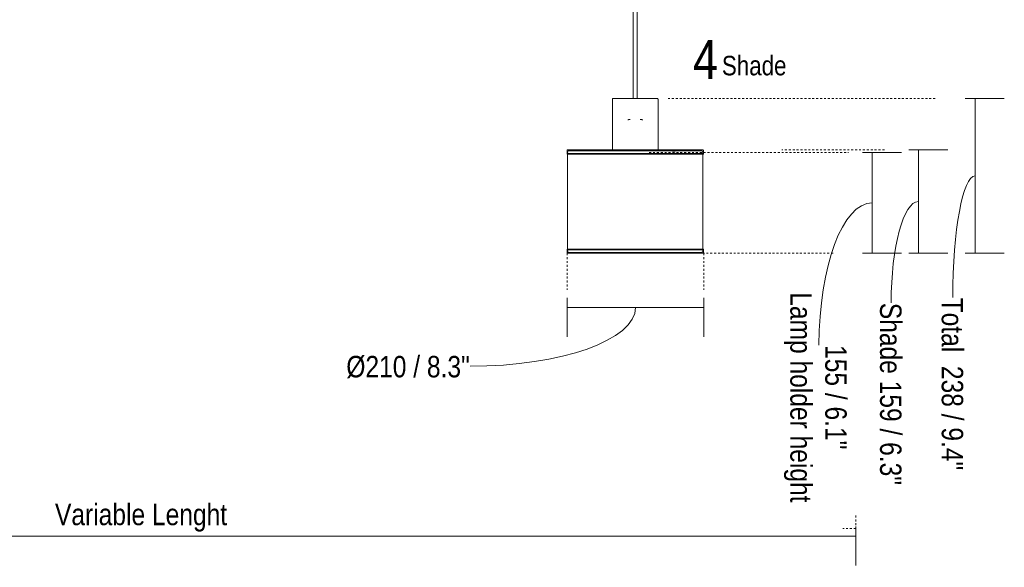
# Model space of a CAD drawing. Header units: millimetres. Extents: x 5395 to 10097, y 458 to 7363.
# Tile 4 of 10: x 6408 to 7923, y 458 to 1301. Entities that reach past the tile are written whole.
import ezdxf

# ---------------------------------------------------------------- set-up
doc = ezdxf.new("R2010")
doc.units = ezdxf.units.MM
doc.linetypes.add('Dash', pattern=[6, 3, -3])
doc.layers.add('A-ANNO-DIMS', color=7, linetype='Dash', lineweight=9, true_color=0xd2d2d2)
for name, color, linetype, lineweight in [('A-ANNO-DIMS-15', 7, 'Continuous', 9), ('E-LITE-EQPM', 7, 'Continuous', 20), ('G-ANNO-TEXT', 7, 'Continuous', 9)]:
    doc.layers.add(name, color=color, linetype=linetype, lineweight=lineweight)
doc.styles.add('Arial Narrow', font='ARIALN.TTF', dxfattribs={"height": 33})
doc.styles.add('Arial Narrow_1', font='ARIALN.TTF', dxfattribs={"height": 60})
doc.styles.add('Arial Narrow_2', font='ARIALN.TTF', dxfattribs={"height": 30})
doc.dimstyles.new('FARO_-_2_2mm_Arial_Narrow_mm_Inch_Left', dxfattribs={"dimscale": 304.8, "dimtxt": 33.773222, "dimasz": 0, "dimexe": 0.147638, "dimexo": 0.0625, "dimgap": 0.024606, "dimtad": 1, "dimdec": 0, "dimzin": 0, "dimdsep": 46, "dimtxsty": 'Arial Narrow', "dimblk1": 'NONE', "dimblk2": 'NONE', "dimsah": 1, "dimcen": 0.09, "dimadec": 0, "dimazin": 0, "dimtfac": 1, "dimtdec": 4, "dimtix": 1, "dimtmove": 0, "dimatfit": 3, "dimfxl": 0.049213, "dimfxlon": 1, "dimtvp": 1, "dimtolj": 1, "dimtzin": 0, "dimarcsym": 2})
doc.dimstyles.new('FARO_-_2_2mm_Arial_Narrow_mm_Inch_Right', dxfattribs={"dimscale": 304.8, "dimtxt": 33.773222, "dimasz": 0, "dimexe": 0.147638, "dimexo": 0.0625, "dimgap": 0.024606, "dimtad": 1, "dimdec": 0, "dimzin": 0, "dimdsep": 46, "dimtxsty": 'Arial Narrow', "dimblk1": 'NONE', "dimblk2": 'NONE', "dimsah": 1, "dimcen": 0.09, "dimadec": 0, "dimazin": 0, "dimtfac": 1, "dimtdec": 4, "dimtix": 1, "dimtmove": 1, "dimatfit": 3, "dimfxl": 0.049213, "dimfxlon": 1, "dimtvp": 1, "dimtolj": 1, "dimtzin": 0, "dimarcsym": 2})

# ---------------------------------------------------------------- blocks, each defined once
blk = doc.blocks.new('64314-5L   _Suspended_tensor - 64314-47-5L MAMBO Black_rattan pendant lamp ø210-5L-721066-Alzado_PDF')
at = {"layer": 'E-LITE-EQPM', "lineweight": 9}
for p, q in [((7351.8, 1983.8), (7351.8, 1180)), ((7357.8, 1180), (7357.8, 1983.8)), ((7319.8, 1179.1), (7319.8, 1100.7)), ((7389.8, 1100.7), (7389.8, 1179.1)), ((7363.7, 1147.5), (7363.7, 1147.5)), ((7249.8, 1100.2), (7249.8, 1094.5)), ((7312.9, 1094.5), (7249.8, 1094.5)), ((7250.6, 1095.7), (7250.6, 946.7)), ((7263.4, 1100.8), (7263.6, 1100.8)), ((7269.3, 1100.8), (7264.7, 1100.8)), ((7264.7, 1100.8), (7269.4, 1100.8)), ((7273.5, 1100.8), (7272.1, 1100.8)), ((7272.3, 1100.8), (7273.5, 1100.8)), ((7275.1, 1100.8), (7276.5, 1100.8)), ((7276.7, 1100.8), (7275.3, 1100.8)), ((7281.5, 1100.8), (7278.1, 1100.8)), ((7278.1, 1100.8), (7281.7, 1100.8)), ((7289.7, 1100.8), (7293.2, 1100.8)), ((7293.1, 1100.8), (7289.8, 1100.8)), ((7299.1, 1100.8), (7295.1, 1100.8)), ((7295.3, 1100.8), (7299, 1100.8)), ((7302.9, 1100.8), (7304.9, 1100.8)), ((7304.9, 1100.8), (7303, 1100.8)), ((7459.6, 1094.5), (7312.9, 1094.5)), ((7323.8, 1100.8), (7321.2, 1100.8)), ((7334.8, 1100.8), (7334.6, 1100.8)), ((7350.6, 1100.8), (7349.7, 1100.8)), ((7354.3, 1100.8), (7352.9, 1100.8)), ((7364.3, 1100.8), (7361.7, 1100.8)), ((7386.6, 1100.8), (7384.4, 1100.8)), ((7390.9, 1100.8), (7390.2, 1100.8)), ((7390.2, 1100.8), (7390.8, 1100.8)), ((7392.9, 1100.8), (7394.4, 1100.8)), ((7397.1, 1100.8), (7393, 1100.8)), ((7394.4, 1100.8), (7397.1, 1100.8)), ((7407.4, 1100.8), (7403.4, 1100.8)), ((7403.5, 1100.8), (7407.3, 1100.8)), ((7411.1, 1100.8), (7414.1, 1100.8)), ((7413.9, 1100.8), (7411.2, 1100.8)), ((7416, 1099), (7411.9, 1099)), ((7411.9, 1095.9), (7416, 1095.9)), ((7417, 1100.8), (7416.4, 1100.8)), ((7416.5, 1100.8), (7417.1, 1100.8)), ((7418.8, 1100.8), (7423.2, 1100.8)), ((7423.5, 1100.8), (7418.8, 1100.8)), ((7429, 1100.8), (7427.1, 1100.8)), ((7427.3, 1100.8), (7429.1, 1100.8)), ((7430.8, 1100.8), (7434.7, 1100.8)), ((7435, 1100.8), (7430.8, 1100.8)), ((7436.3, 1100.8), (7437.9, 1100.8)), ((7437.6, 1100.8), (7436.3, 1100.8)), ((7440.7, 1100.8), (7448.6, 1100.8)), ((7448.7, 1100.8), (7440.7, 1100.8)), ((7450.3, 1100.8), (7453.5, 1100.8)), ((7454.1, 1100.8), (7450.5, 1100.8)), ((7459, 946.7), (7459, 1095.7)), ((7459.8, 1094.5), (7459.8, 1100.2)), ((7249.8, 948), (7249.8, 942.3)), ((7312.9, 948), (7249.8, 948)), ((7269.3, 941.8), (7269.4, 941.8)), ((7273.5, 941.8), (7272.1, 941.8)), ((7272.3, 941.8), (7273.5, 941.8)), ((7281.5, 941.8), (7278.1, 941.8)), ((7278.1, 941.8), (7281.7, 941.8)), ((7289.7, 941.8), (7293.2, 941.8)), ((7293.1, 941.8), (7289.8, 941.8)), ((7299.1, 941.8), (7295.1, 941.8)), ((7295.3, 941.8), (7299, 941.8)), ((7302.9, 941.8), (7304.9, 941.8)), ((7304.9, 941.8), (7303, 941.8)), ((7459.6, 948), (7312.9, 948)), ((7321.1, 941.8), (7323.8, 941.8)), ((7323.8, 941.8), (7321.2, 941.8)), ((7334.8, 941.8), (7334.6, 941.8)), ((7334.6, 941.8), (7334.8, 941.8)), ((7349.6, 941.8), (7350.6, 941.8)), ((7350.6, 941.8), (7349.7, 941.8)), ((7355.2, 941.8), (7352.9, 941.8)), ((7352.9, 941.8), (7355.2, 941.8)), ((7364.3, 941.8), (7361.7, 941.8)), ((7361.7, 941.8), (7364.3, 941.8)), ((7382.2, 941.8), (7381.4, 941.8)), ((7381.4, 941.8), (7382.3, 941.8)), ((7386.6, 941.8), (7384.4, 941.8)), ((7384.5, 941.8), (7386.6, 941.8)), ((7390.9, 941.8), (7390.2, 941.8)), ((7390.2, 941.8), (7390.8, 941.8)), ((7392.9, 941.8), (7394.4, 941.8)), ((7395.1, 941.8), (7393, 941.8)), ((7394.4, 941.8), (7395, 941.8)), ((7407.4, 941.8), (7403.4, 941.8)), ((7403.5, 941.8), (7407.3, 941.8)), ((7411.1, 941.8), (7414.1, 941.8)), ((7413.9, 941.8), (7411.2, 941.8)), ((7417, 941.8), (7416.4, 941.8)), ((7416.5, 941.8), (7417.1, 941.8)), ((7418.8, 941.8), (7423.2, 941.8)), ((7423.5, 941.8), (7418.8, 941.8)), ((7429, 941.8), (7427.1, 941.8)), ((7427.3, 941.8), (7429.1, 941.8)), ((7430.8, 941.8), (7434.7, 941.8)), ((7435, 941.8), (7430.8, 941.8)), ((7436.3, 941.8), (7437.9, 941.8)), ((7437.6, 941.8), (7436.3, 941.8)), ((7440.7, 941.8), (7448.6, 941.8)), ((7448.7, 941.8), (7440.7, 941.8)), ((7454.1, 941.8), (7451.4, 941.8)), ((7451.6, 941.8), (7453.5, 941.8)), ((7459.8, 942.3), (7459.8, 948))]:
    blk.add_line(p, q, dxfattribs=at)
at = {"layer": 'E-LITE-EQPM', "lineweight": 9, "flags": 128}
for points in [[(7319.8, 1179.1), (7319.8, 1179.1), (7319.8, 1179.1), (7319.8, 1179.2), (7319.8, 1179.2), (7319.8, 1179.2), (7319.8, 1179.3), (7319.8, 1179.3), (7319.8, 1179.4), (7319.8, 1179.4), (7319.8, 1179.4), (7319.8, 1179.5), (7319.9, 1179.5), (7319.9, 1179.5), (7319.9, 1179.6), (7319.9, 1179.6), (7319.9, 1179.6), (7320, 1179.6), (7320, 1179.7), (7320, 1179.7), (7320, 1179.7), (7320.1, 1179.8), (7320.1, 1179.8), (7320.1, 1179.8), (7320.2, 1179.8), (7320.2, 1179.8), (7320.2, 1179.9), (7320.3, 1179.9), (7320.3, 1179.9), (7320.3, 1179.9), (7320.4, 1179.9), (7320.4, 1179.9), (7320.4, 1180), (7320.5, 1180), (7320.5, 1180), (7320.5, 1180), (7320.6, 1180), (7320.6, 1180), (7320.7, 1180), (7320.7, 1180), (7320.7, 1180)], [(7363.7, 1180), (7362.4, 1180), (7361, 1180), (7359.7, 1180), (7358.3, 1180), (7357, 1180), (7355.6, 1180), (7354.3, 1180), (7352.9, 1180), (7351.5, 1180), (7350.2, 1180), (7348.8, 1180), (7347.5, 1180), (7346.2, 1180), (7344.9, 1180), (7343.6, 1180), (7342.3, 1180), (7341, 1180), (7339.8, 1180), (7338.6, 1180), (7337.4, 1180), (7336.2, 1180), (7335.1, 1180), (7334, 1180), (7333, 1180), (7331.9, 1180), (7330.9, 1180), (7330, 1180), (7329.1, 1180), (7328.2, 1180), (7327.4, 1180), (7326.6, 1180), (7325.8, 1180), (7325.1, 1180), (7324.5, 1180), (7323.9, 1180), (7323.3, 1180), (7322.8, 1180), (7322.4, 1180), (7322, 1180), (7321.6, 1180), (7321.4, 1180), (7321.1, 1180), (7320.9, 1180), (7320.8, 1180), (7320.7, 1180), (7320.7, 1180)], [(7320.7, 1180), (7320.7, 1180), (7320.8, 1180), (7320.9, 1180), (7321.1, 1180), (7321.4, 1180), (7321.7, 1180), (7322, 1180), (7322.4, 1180), (7322.9, 1180), (7323.4, 1180), (7323.9, 1180), (7324.5, 1180), (7325.2, 1180), (7325.9, 1180), (7326.6, 1180), (7327.4, 1180), (7328.3, 1180), (7329.2, 1180), (7330.1, 1180), (7331, 1180), (7332, 1180), (7333.1, 1180), (7334.1, 1180), (7335.2, 1180), (7336.4, 1180), (7337.5, 1180), (7338.7, 1180), (7339.9, 1180), (7341.2, 1180), (7342.4, 1180), (7343.7, 1180), (7345, 1180), (7345.8, 1180)], [(7363.7, 1180), (7364.6, 1180), (7365.9, 1180), (7367.2, 1180), (7368.5, 1180), (7369.7, 1180), (7370.9, 1180), (7372.1, 1180), (7373.3, 1180), (7374.4, 1180), (7375.5, 1180), (7376.6, 1180), (7377.6, 1180), (7378.6, 1180), (7379.5, 1180), (7380.4, 1180), (7381.3, 1180), (7382.1, 1180), (7382.9, 1180), (7383.7, 1180), (7384.4, 1180), (7385, 1180), (7385.6, 1180), (7386.2, 1180), (7386.7, 1180), (7387.1, 1180), (7387.5, 1180), (7387.9, 1180), (7388.2, 1180), (7388.4, 1180), (7388.6, 1180), (7388.7, 1180), (7388.8, 1180), (7388.8, 1180)], [(7388.8, 1180), (7388.8, 1180), (7388.7, 1180), (7388.6, 1180), (7388.4, 1180), (7388.1, 1180), (7387.8, 1180), (7387.5, 1180), (7387.1, 1180), (7386.6, 1180), (7386.1, 1180), (7385.6, 1180), (7385, 1180), (7384.3, 1180), (7383.6, 1180), (7382.9, 1180), (7382.1, 1180), (7381.2, 1180), (7380.4, 1180), (7379.4, 1180), (7378.5, 1180), (7377.5, 1180), (7376.4, 1180), (7375.4, 1180), (7374.3, 1180), (7373.2, 1180), (7372, 1180), (7370.8, 1180), (7369.6, 1180), (7368.4, 1180), (7367.1, 1180), (7365.8, 1180), (7364.5, 1180), (7363.7, 1180)], [(7388.8, 1180), (7388.8, 1180), (7388.9, 1180), (7388.9, 1180), (7389, 1180), (7389, 1180), (7389, 1180), (7389.1, 1180), (7389.1, 1180), (7389.1, 1179.9), (7389.2, 1179.9), (7389.2, 1179.9), (7389.2, 1179.9), (7389.3, 1179.9), (7389.3, 1179.9), (7389.3, 1179.8), (7389.4, 1179.8), (7389.4, 1179.8), (7389.4, 1179.8), (7389.5, 1179.7), (7389.5, 1179.7), (7389.5, 1179.7), (7389.5, 1179.7), (7389.6, 1179.6), (7389.6, 1179.6), (7389.6, 1179.6), (7389.6, 1179.5), (7389.6, 1179.5), (7389.7, 1179.5), (7389.7, 1179.4), (7389.7, 1179.4), (7389.7, 1179.4), (7389.7, 1179.3), (7389.7, 1179.3), (7389.7, 1179.3), (7389.7, 1179.2), (7389.7, 1179.2), (7389.7, 1179.1), (7389.8, 1179.1), (7389.8, 1179.1), (7389.8, 1179.1)], [(7343.2, 1147.1), (7343.6, 1147.2), (7343.9, 1147.3), (7344.3, 1147.3), (7344.6, 1147.4), (7345, 1147.4), (7345.3, 1147.4), (7345.7, 1147.5)], [(7346.9, 1147.5), (7346.8, 1147.5), (7346.6, 1147.5), (7346.5, 1147.5), (7346.3, 1147.5), (7346.2, 1147.5), (7346.1, 1147.5), (7346, 1147.5), (7345.9, 1147.5), (7345.9, 1147.5), (7345.8, 1147.5), (7345.8, 1147.5), (7345.8, 1147.5)], [(7363.7, 1147.5), (7363.7, 1147.5), (7363.7, 1147.5), (7363.6, 1147.5), (7363.6, 1147.5), (7363.5, 1147.5), (7363.4, 1147.5), (7363.3, 1147.5), (7363.2, 1147.5), (7363, 1147.5), (7362.9, 1147.5), (7362.7, 1147.5), (7362.5, 1147.5), (7362.4, 1147.5)], [(7364.1, 1147.5), (7364.4, 1147.4), (7364.8, 1147.4), (7365.1, 1147.3), (7365.5, 1147.3), (7365.8, 1147.2), (7366.2, 1147.1)], [(7249.8, 1100.2), (7249.8, 1100.2), (7249.8, 1100.2), (7249.8, 1100.3), (7249.8, 1100.3), (7249.8, 1100.3), (7249.8, 1100.3), (7249.8, 1100.4), (7249.8, 1100.4), (7249.8, 1100.4), (7249.8, 1100.4), (7249.8, 1100.4), (7249.8, 1100.5), (7249.8, 1100.5), (7249.8, 1100.5), (7249.9, 1100.5), (7249.9, 1100.5), (7249.9, 1100.6), (7249.9, 1100.6), (7249.9, 1100.6), (7249.9, 1100.6), (7249.9, 1100.6), (7250, 1100.6), (7250, 1100.7), (7250, 1100.7), (7250, 1100.7), (7250, 1100.7), (7250.1, 1100.7), (7250.1, 1100.7), (7250.1, 1100.7), (7250.1, 1100.7), (7250.1, 1100.7), (7250.2, 1100.7), (7250.2, 1100.8), (7250.2, 1100.8), (7250.2, 1100.8), (7250.3, 1100.8), (7250.3, 1100.8), (7250.3, 1100.8), (7250.3, 1100.8), (7250.3, 1100.8)], [(7313.1, 1100.8), (7309.3, 1100.8), (7305.6, 1100.8), (7301.9, 1100.8), (7298.4, 1100.8), (7294.9, 1100.8), (7291.5, 1100.8), (7288.3, 1100.8), (7285.1, 1100.8), (7282, 1100.8), (7279.1, 1100.8), (7276.3, 1100.8), (7273.6, 1100.8), (7271, 1100.8), (7268.6, 1100.8), (7266.3, 1100.8), (7264.2, 1100.8), (7262.2, 1100.8), (7260.3, 1100.8), (7258.6, 1100.8), (7257, 1100.8), (7255.6, 1100.8), (7254.4, 1100.8), (7253.3, 1100.8), (7252.4, 1100.8), (7251.7, 1100.8), (7251.1, 1100.8), (7250.7, 1100.8), (7250.4, 1100.8), (7250.3, 1100.8)], [(7250.3, 1100.8), (7250.4, 1100.8), (7250.7, 1100.8), (7251.1, 1100.8), (7251.7, 1100.8), (7252.4, 1100.8), (7253.3, 1100.8), (7254.4, 1100.8), (7255.5, 1100.8)], [(7250.6, 1097.3), (7250.6, 1097.4), (7250.6, 1097.5), (7250.6, 1097.6), (7250.6, 1097.7), (7250.6, 1097.7), (7250.6, 1097.8), (7250.6, 1097.9), (7250.7, 1098), (7250.7, 1098), (7250.7, 1098.1), (7250.7, 1098.2), (7250.8, 1098.3), (7250.8, 1098.3), (7250.9, 1098.4), (7250.9, 1098.5), (7251, 1098.5), (7251, 1098.6), (7251.1, 1098.7), (7251.1, 1098.7), (7251.2, 1098.8), (7251.2, 1098.8), (7251.3, 1098.9), (7251.3, 1098.9), (7251.4, 1099), (7251.5, 1099), (7251.5, 1099.1), (7251.6, 1099.1), (7251.7, 1099.1), (7251.8, 1099.2), (7251.8, 1099.2), (7251.9, 1099.2), (7252, 1099.3), (7252.1, 1099.3), (7252.1, 1099.3), (7252.2, 1099.3), (7252.3, 1099.3), (7252.4, 1099.3), (7252.5, 1099.3), (7252.5, 1099.3), (7252.6, 1099.3)], [(7252.6, 1095.3), (7252.5, 1095.3), (7252.4, 1095.3), (7252.3, 1095.3), (7252.2, 1095.4), (7252.2, 1095.4), (7252.1, 1095.4), (7252, 1095.4), (7251.9, 1095.4), (7251.9, 1095.5), (7251.8, 1095.5), (7251.7, 1095.5), (7251.6, 1095.6), (7251.6, 1095.6), (7251.5, 1095.6), (7251.4, 1095.7), (7251.4, 1095.7), (7251.3, 1095.8), (7251.2, 1095.8), (7251.2, 1095.9), (7251.1, 1095.9), (7251.1, 1096), (7251, 1096.1), (7251, 1096.1), (7250.9, 1096.2), (7250.9, 1096.3), (7250.8, 1096.3), (7250.8, 1096.4), (7250.8, 1096.5), (7250.7, 1096.5), (7250.7, 1096.6), (7250.7, 1096.7), (7250.6, 1096.8), (7250.6, 1096.8), (7250.6, 1096.9), (7250.6, 1097), (7250.6, 1097.1), (7250.6, 1097.2), (7250.6, 1097.2), (7250.6, 1097.3), (7250.6, 1097.3)], [(7314, 1099.3), (7310.3, 1099.3), (7306.6, 1099.3), (7303.1, 1099.3), (7299.6, 1099.3), (7296.2, 1099.3), (7292.9, 1099.3), (7289.7, 1099.3), (7286.6, 1099.3), (7283.6, 1099.3), (7280.7, 1099.3), (7278, 1099.3), (7275.3, 1099.3), (7272.8, 1099.3), (7270.4, 1099.3), (7268.2, 1099.3), (7266.1, 1099.3), (7264.1, 1099.3), (7262.3, 1099.3), (7260.6, 1099.3), (7259.1, 1099.3), (7257.8, 1099.3), (7256.6, 1099.3), (7255.5, 1099.3), (7254.6, 1099.3), (7253.9, 1099.3), (7253.3, 1099.3), (7252.9, 1099.3), (7252.6, 1099.3), (7252.6, 1099.3)], [(7252.6, 1099.3), (7252.6, 1099.3), (7252.9, 1099.3), (7253.3, 1099.3), (7253.9, 1099.3)], [(7254, 1095.3), (7253.6, 1095.3), (7253.1, 1095.3), (7252.7, 1095.3), (7252.6, 1095.3), (7252.6, 1095.3)], [(7252.6, 1095.3), (7252.6, 1095.3), (7252.9, 1095.3), (7253.3, 1095.3), (7253.9, 1095.3), (7254.6, 1095.3), (7255.5, 1095.3), (7256.5, 1095.3), (7257.7, 1095.3), (7259.1, 1095.3), (7260.6, 1095.3), (7262.3, 1095.3), (7264.1, 1095.3), (7266.1, 1095.3), (7268.2, 1095.3), (7270.4, 1095.3), (7272.8, 1095.3), (7275.3, 1095.3), (7277.9, 1095.3), (7280.7, 1095.3), (7283.6, 1095.3), (7286.5, 1095.3), (7289.6, 1095.3), (7292.8, 1095.3), (7296.1, 1095.3), (7299.5, 1095.3), (7303, 1095.3), (7306.6, 1095.3), (7310.2, 1095.3), (7313.9, 1095.3), (7314, 1095.3)], [(7459.2, 1100.8), (7459.1, 1100.8), (7458.9, 1100.8), (7458.4, 1100.8), (7457.9, 1100.8), (7457.1, 1100.8), (7456.2, 1100.8), (7455.1, 1100.8), (7453.9, 1100.8), (7452.5, 1100.8), (7450.9, 1100.8), (7449.2, 1100.8), (7447.4, 1100.8), (7445.4, 1100.8), (7443.2, 1100.8), (7440.9, 1100.8), (7438.5, 1100.8), (7436, 1100.8), (7433.3, 1100.8), (7430.5, 1100.8), (7427.5, 1100.8), (7424.5, 1100.8), (7421.3, 1100.8), (7418, 1100.8), (7414.6, 1100.8), (7411.2, 1100.8), (7407.6, 1100.8), (7404, 1100.8), (7400.3, 1100.8), (7396.5, 1100.8), (7392.6, 1100.8), (7388.7, 1100.8), (7384.7, 1100.8), (7380.7, 1100.8), (7376.6, 1100.8), (7372.5, 1100.8), (7368.4, 1100.8), (7364.2, 1100.8), (7360.1, 1100.8), (7355.9, 1100.8), (7351.7, 1100.8), (7347.5, 1100.8), (7343.4, 1100.8), (7339.2, 1100.8), (7335.1, 1100.8), (7331, 1100.8), (7327, 1100.8), (7323, 1100.8), (7319, 1100.8), (7315.1, 1100.8), (7313.1, 1100.8)], [(7457, 1099.3), (7456.9, 1099.3), (7456.6, 1099.3), (7456.2, 1099.3), (7455.7, 1099.3), (7454.9, 1099.3), (7454, 1099.3), (7453, 1099.3), (7451.8, 1099.3), (7450.4, 1099.3), (7448.9, 1099.3), (7447.2, 1099.3), (7445.4, 1099.3), (7443.4, 1099.3), (7441.3, 1099.3), (7439.1, 1099.3), (7436.7, 1099.3), (7434.2, 1099.3), (7431.6, 1099.3), (7428.8, 1099.3), (7426, 1099.3), (7423, 1099.3), (7419.9, 1099.3), (7416.7, 1099.3), (7413.4, 1099.3), (7410, 1099.3), (7406.5, 1099.3), (7402.9, 1099.3), (7399.3, 1099.3), (7395.6, 1099.3), (7391.8, 1099.3), (7388, 1099.3), (7384.1, 1099.3), (7380.1, 1099.3), (7376.1, 1099.3), (7372.1, 1099.3), (7368.1, 1099.3), (7364, 1099.3), (7359.9, 1099.3), (7355.9, 1099.3), (7351.8, 1099.3), (7347.7, 1099.3), (7343.6, 1099.3), (7339.6, 1099.3), (7335.5, 1099.3), (7331.5, 1099.3), (7327.6, 1099.3), (7323.7, 1099.3), (7319.8, 1099.3), (7316, 1099.3), (7314, 1099.3)], [(7314, 1095.3), (7317.8, 1095.3), (7321.6, 1095.3), (7325.5, 1095.3), (7329.4, 1095.3), (7333.4, 1095.3), (7337.4, 1095.3), (7341.5, 1095.3), (7345.5, 1095.3), (7349.6, 1095.3), (7353.7, 1095.3), (7357.8, 1095.3), (7361.9, 1095.3), (7365.9, 1095.3), (7370, 1095.3), (7374, 1095.3), (7378, 1095.3), (7382, 1095.3), (7385.9, 1095.3), (7389.8, 1095.3), (7393.6, 1095.3), (7397.3, 1095.3), (7401, 1095.3), (7404.6, 1095.3), (7408.2, 1095.3), (7411.6, 1095.3), (7414.9, 1095.3), (7418.2, 1095.3), (7421.4, 1095.3), (7424.4, 1095.3), (7427.3, 1095.3), (7430.2, 1095.3), (7432.9, 1095.3), (7435.4, 1095.3), (7437.9, 1095.3), (7440.2, 1095.3), (7442.4, 1095.3), (7444.4, 1095.3), (7446.3, 1095.3), (7448, 1095.3), (7449.6, 1095.3), (7451.1, 1095.3), (7452.4, 1095.3), (7453.5, 1095.3), (7454.5, 1095.3), (7455.3, 1095.3), (7455.9, 1095.3), (7456.4, 1095.3), (7456.8, 1095.3), (7456.9, 1095.3), (7457, 1095.3)], [(7454, 1100.8), (7455.1, 1100.8), (7456.2, 1100.8), (7457.1, 1100.8), (7457.8, 1100.8), (7458.4, 1100.8), (7458.8, 1100.8), (7459.1, 1100.8), (7459.2, 1100.8)], [(7455.6, 1099.3), (7456.2, 1099.3), (7456.6, 1099.3), (7456.9, 1099.3), (7457, 1099.3)], [(7457, 1095.3), (7456.9, 1095.3), (7456.6, 1095.3), (7456.2, 1095.3), (7455.7, 1095.3)], [(7457, 1099.3), (7457, 1099.3), (7457.1, 1099.3), (7457.2, 1099.3), (7457.3, 1099.3), (7457.4, 1099.3), (7457.4, 1099.3), (7457.5, 1099.3), (7457.6, 1099.2), (7457.7, 1099.2), (7457.7, 1099.2), (7457.8, 1099.1), (7457.9, 1099.1), (7458, 1099.1), (7458, 1099), (7458.1, 1099), (7458.2, 1098.9), (7458.2, 1098.9), (7458.3, 1098.8), (7458.3, 1098.8), (7458.4, 1098.7), (7458.4, 1098.7), (7458.5, 1098.6), (7458.6, 1098.5), (7458.6, 1098.5), (7458.6, 1098.4), (7458.7, 1098.3), (7458.7, 1098.3), (7458.8, 1098.2), (7458.8, 1098.1), (7458.8, 1098.1), (7458.9, 1098), (7458.9, 1097.9), (7458.9, 1097.8), (7458.9, 1097.8), (7458.9, 1097.7), (7458.9, 1097.6), (7459, 1097.5), (7459, 1097.4), (7459, 1097.4), (7459, 1097.3)], [(7459, 1097.3), (7459, 1097.3), (7459, 1097.2), (7458.9, 1097.1), (7458.9, 1097), (7458.9, 1096.9), (7458.9, 1096.9), (7458.9, 1096.8), (7458.9, 1096.7), (7458.8, 1096.6), (7458.8, 1096.6), (7458.8, 1096.5), (7458.7, 1096.4), (7458.7, 1096.3), (7458.7, 1096.3), (7458.6, 1096.2), (7458.6, 1096.1), (7458.5, 1096.1), (7458.5, 1096), (7458.4, 1096), (7458.4, 1095.9), (7458.3, 1095.8), (7458.2, 1095.8), (7458.2, 1095.7), (7458.1, 1095.7), (7458, 1095.7), (7458, 1095.6), (7457.9, 1095.6), (7457.8, 1095.5), (7457.8, 1095.5), (7457.7, 1095.5), (7457.6, 1095.4), (7457.5, 1095.4), (7457.5, 1095.4), (7457.4, 1095.4), (7457.3, 1095.4), (7457.2, 1095.4), (7457.1, 1095.3), (7457.1, 1095.3), (7457, 1095.3), (7457, 1095.3)], [(7459.2, 1100.8), (7459.2, 1100.8), (7459.2, 1100.8), (7459.3, 1100.8), (7459.3, 1100.8), (7459.3, 1100.8), (7459.3, 1100.8), (7459.3, 1100.8), (7459.4, 1100.7), (7459.4, 1100.7), (7459.4, 1100.7), (7459.4, 1100.7), (7459.5, 1100.7), (7459.5, 1100.7), (7459.5, 1100.7), (7459.5, 1100.7), (7459.5, 1100.7), (7459.5, 1100.6), (7459.6, 1100.6), (7459.6, 1100.6), (7459.6, 1100.6), (7459.6, 1100.6), (7459.6, 1100.6), (7459.6, 1100.5), (7459.7, 1100.5), (7459.7, 1100.5), (7459.7, 1100.5), (7459.7, 1100.5), (7459.7, 1100.5), (7459.7, 1100.4), (7459.7, 1100.4), (7459.7, 1100.4), (7459.7, 1100.4), (7459.7, 1100.3), (7459.7, 1100.3), (7459.8, 1100.3), (7459.8, 1100.3), (7459.8, 1100.3), (7459.8, 1100.2), (7459.8, 1100.2), (7459.8, 1100.2)], [(7250.3, 941.8), (7250.3, 941.8), (7250.3, 941.8), (7250.3, 941.8), (7250.2, 941.8), (7250.2, 941.8), (7250.2, 941.8), (7250.2, 941.8), (7250.2, 941.8), (7250.1, 941.8), (7250.1, 941.8), (7250.1, 941.8), (7250.1, 941.8), (7250, 941.8), (7250, 941.9), (7250, 941.9), (7250, 941.9), (7250, 941.9), (7250, 941.9), (7249.9, 941.9), (7249.9, 941.9), (7249.9, 942), (7249.9, 942), (7249.9, 942), (7249.9, 942), (7249.8, 942), (7249.8, 942.1), (7249.8, 942.1), (7249.8, 942.1), (7249.8, 942.1), (7249.8, 942.1), (7249.8, 942.2), (7249.8, 942.2), (7249.8, 942.2), (7249.8, 942.2), (7249.8, 942.2), (7249.8, 942.3), (7249.8, 942.3), (7249.8, 942.3), (7249.8, 942.3), (7249.8, 942.3)], [(7255.5, 941.8), (7255, 941.8), (7253.9, 941.8), (7252.9, 941.8), (7252, 941.8), (7251.4, 941.8), (7250.9, 941.8), (7250.5, 941.8), (7250.4, 941.8), (7250.3, 941.8)], [(7250.3, 941.8), (7250.4, 941.8), (7250.7, 941.8), (7251.1, 941.8), (7251.7, 941.8), (7252.4, 941.8), (7253.3, 941.8), (7254.4, 941.8), (7255.6, 941.8), (7257, 941.8), (7258.6, 941.8), (7260.3, 941.8), (7262.1, 941.8), (7264.1, 941.8), (7266.3, 941.8), (7268.6, 941.8), (7271, 941.8), (7273.6, 941.8), (7276.2, 941.8), (7279.1, 941.8), (7282, 941.8), (7285.1, 941.8), (7288.2, 941.8), (7291.5, 941.8), (7294.9, 941.8), (7298.3, 941.8), (7301.9, 941.8), (7305.5, 941.8), (7309.3, 941.8), (7313.1, 941.8), (7313.1, 941.8)], [(7250.6, 945.2), (7250.6, 945.3), (7250.6, 945.4), (7250.6, 945.5), (7250.6, 945.5), (7250.6, 945.6), (7250.6, 945.7), (7250.6, 945.8), (7250.7, 945.8), (7250.7, 945.9), (7250.7, 946), (7250.7, 946.1), (7250.8, 946.1), (7250.8, 946.2), (7250.9, 946.3), (7250.9, 946.3), (7251, 946.4), (7251, 946.5), (7251.1, 946.5), (7251.1, 946.6), (7251.2, 946.6), (7251.2, 946.7), (7251.3, 946.8), (7251.3, 946.8), (7251.4, 946.9), (7251.5, 946.9), (7251.5, 946.9), (7251.6, 947), (7251.7, 947), (7251.8, 947), (7251.8, 947.1), (7251.9, 947.1), (7252, 947.1), (7252.1, 947.1), (7252.1, 947.2), (7252.2, 947.2), (7252.3, 947.2), (7252.4, 947.2), (7252.5, 947.2), (7252.5, 947.2), (7252.6, 947.2)], [(7252.6, 943.2), (7252.5, 943.2), (7252.4, 943.2), (7252.3, 943.2), (7252.2, 943.2), (7252.2, 943.3), (7252.1, 943.3), (7252, 943.3), (7251.9, 943.3), (7251.9, 943.3), (7251.8, 943.4), (7251.7, 943.4), (7251.6, 943.4), (7251.6, 943.5), (7251.5, 943.5), (7251.4, 943.6), (7251.4, 943.6), (7251.3, 943.7), (7251.2, 943.7), (7251.2, 943.8), (7251.1, 943.8), (7251.1, 943.9), (7251, 943.9), (7251, 944), (7250.9, 944.1), (7250.9, 944.1), (7250.8, 944.2), (7250.8, 944.3), (7250.8, 944.3), (7250.7, 944.4), (7250.7, 944.5), (7250.7, 944.6), (7250.6, 944.6), (7250.6, 944.7), (7250.6, 944.8), (7250.6, 944.9), (7250.6, 945), (7250.6, 945), (7250.6, 945.1), (7250.6, 945.2), (7250.6, 945.2)], [(7314, 947.2), (7310.3, 947.2), (7306.6, 947.2), (7303.1, 947.2), (7299.6, 947.2), (7296.2, 947.2), (7292.9, 947.2), (7289.7, 947.2), (7286.6, 947.2), (7283.6, 947.2), (7280.7, 947.2), (7278, 947.2), (7275.3, 947.2), (7272.8, 947.2), (7270.4, 947.2), (7268.2, 947.2), (7266.1, 947.2), (7264.1, 947.2), (7262.3, 947.2), (7260.6, 947.2), (7259.1, 947.2), (7257.8, 947.2), (7256.6, 947.2), (7255.5, 947.2), (7254.6, 947.2), (7253.9, 947.2), (7253.3, 947.2), (7252.9, 947.2), (7252.6, 947.2), (7252.6, 947.2)], [(7252.6, 947.2), (7252.6, 947.2), (7252.9, 947.2), (7253.3, 947.2), (7253.9, 947.2)], [(7253.9, 943.2), (7253.6, 943.2), (7253.1, 943.2), (7252.7, 943.2), (7252.6, 943.2), (7252.6, 943.2)], [(7252.6, 943.2), (7252.6, 943.2), (7252.9, 943.2), (7253.3, 943.2), (7253.9, 943.2), (7254.6, 943.2), (7255.5, 943.2), (7256.5, 943.2), (7257.7, 943.2), (7259.1, 943.2), (7260.6, 943.2), (7262.3, 943.2), (7264.1, 943.2), (7266.1, 943.2), (7268.2, 943.2), (7270.4, 943.2), (7272.8, 943.2), (7275.3, 943.2), (7277.9, 943.2), (7280.7, 943.2), (7283.6, 943.2), (7286.5, 943.2), (7289.6, 943.2), (7292.8, 943.2), (7296.1, 943.2), (7299.5, 943.2), (7303, 943.2), (7306.6, 943.2), (7310.2, 943.2), (7313.9, 943.2), (7314, 943.2)], [(7313.1, 941.8), (7317, 941.8), (7320.9, 941.8), (7324.9, 941.8), (7328.9, 941.8), (7333, 941.8), (7337.1, 941.8), (7341.2, 941.8), (7345.3, 941.8), (7349.5, 941.8), (7353.7, 941.8), (7357.9, 941.8), (7362, 941.8), (7366.2, 941.8), (7370.3, 941.8), (7374.4, 941.8), (7378.5, 941.8), (7382.6, 941.8), (7386.6, 941.8), (7390.5, 941.8), (7394.4, 941.8), (7398.3, 941.8), (7402, 941.8), (7405.7, 941.8), (7409.3, 941.8), (7412.8, 941.8), (7416.3, 941.8), (7419.6, 941.8), (7422.8, 941.8), (7425.9, 941.8), (7428.9, 941.8), (7431.8, 941.8), (7434.6, 941.8), (7437.2, 941.8), (7439.7, 941.8), (7442, 941.8), (7444.3, 941.8), (7446.3, 941.8), (7448.3, 941.8), (7450.1, 941.8), (7451.7, 941.8), (7453.2, 941.8), (7454.5, 941.8), (7455.6, 941.8), (7456.6, 941.8), (7457.5, 941.8), (7458.1, 941.8), (7458.7, 941.8), (7459, 941.8), (7459.2, 941.8), (7459.2, 941.8)], [(7457, 947.2), (7456.9, 947.2), (7456.6, 947.2), (7456.2, 947.2), (7455.7, 947.2), (7454.9, 947.2), (7454, 947.2), (7453, 947.2), (7451.8, 947.2), (7450.4, 947.2), (7448.9, 947.2), (7447.2, 947.2), (7445.4, 947.2), (7443.4, 947.2), (7441.3, 947.2), (7439.1, 947.2), (7436.7, 947.2), (7434.2, 947.2), (7431.6, 947.2), (7428.8, 947.2), (7426, 947.2), (7423, 947.2), (7419.9, 947.2), (7416.7, 947.2), (7413.4, 947.2), (7410, 947.2), (7406.5, 947.2), (7402.9, 947.2), (7399.3, 947.2), (7395.6, 947.2), (7391.8, 947.2), (7388, 947.2), (7384.1, 947.2), (7380.1, 947.2), (7376.1, 947.2), (7372.1, 947.2), (7368.1, 947.2), (7364, 947.2), (7359.9, 947.2), (7355.9, 947.2), (7351.8, 947.2), (7347.7, 947.2), (7343.6, 947.2), (7339.6, 947.2), (7335.5, 947.2), (7331.5, 947.2), (7327.6, 947.2), (7323.7, 947.2), (7319.8, 947.2), (7316, 947.2), (7314, 947.2)], [(7314, 943.2), (7317.8, 943.2), (7321.6, 943.2), (7325.5, 943.2), (7329.4, 943.2), (7333.4, 943.2), (7337.4, 943.2), (7341.5, 943.2), (7345.5, 943.2), (7349.6, 943.2), (7353.7, 943.2), (7357.8, 943.2), (7361.9, 943.2), (7365.9, 943.2), (7370, 943.2), (7374, 943.2), (7378, 943.2), (7382, 943.2), (7385.9, 943.2), (7389.8, 943.2), (7393.6, 943.2), (7397.3, 943.2), (7401, 943.2), (7404.6, 943.2), (7408.2, 943.2), (7411.6, 943.2), (7414.9, 943.2), (7418.2, 943.2), (7421.4, 943.2), (7424.4, 943.2), (7427.3, 943.2), (7430.2, 943.2), (7432.9, 943.2), (7435.4, 943.2), (7437.9, 943.2), (7440.2, 943.2), (7442.4, 943.2), (7444.4, 943.2), (7446.3, 943.2), (7448, 943.2), (7449.6, 943.2), (7451.1, 943.2), (7452.4, 943.2), (7453.5, 943.2), (7454.5, 943.2), (7455.3, 943.2), (7455.9, 943.2), (7456.4, 943.2), (7456.8, 943.2), (7456.9, 943.2), (7457, 943.2)], [(7459.2, 941.8), (7459.1, 941.8), (7458.9, 941.8), (7458.4, 941.8), (7457.9, 941.8), (7457.1, 941.8), (7456.2, 941.8), (7455.1, 941.8), (7454, 941.8)], [(7455.6, 947.2), (7456.2, 947.2), (7456.6, 947.2), (7456.9, 947.2), (7457, 947.2)], [(7457, 943.2), (7456.9, 943.2), (7456.6, 943.2), (7456.2, 943.2), (7455.7, 943.2)], [(7457, 947.2), (7457, 947.2), (7457.1, 947.2), (7457.2, 947.2), (7457.3, 947.2), (7457.4, 947.2), (7457.4, 947.2), (7457.5, 947.1), (7457.6, 947.1), (7457.7, 947.1), (7457.7, 947.1), (7457.8, 947), (7457.9, 947), (7458, 946.9), (7458, 946.9), (7458.1, 946.9), (7458.2, 946.8), (7458.2, 946.8), (7458.3, 946.7), (7458.3, 946.7), (7458.4, 946.6), (7458.4, 946.5), (7458.5, 946.5), (7458.6, 946.4), (7458.6, 946.4), (7458.6, 946.3), (7458.7, 946.2), (7458.7, 946.2), (7458.8, 946.1), (7458.8, 946), (7458.8, 945.9), (7458.9, 945.9), (7458.9, 945.8), (7458.9, 945.7), (7458.9, 945.6), (7458.9, 945.6), (7458.9, 945.5), (7459, 945.4), (7459, 945.3), (7459, 945.2), (7459, 945.2)], [(7459, 945.2), (7459, 945.1), (7459, 945.1), (7458.9, 945), (7458.9, 944.9), (7458.9, 944.8), (7458.9, 944.7), (7458.9, 944.7), (7458.9, 944.6), (7458.8, 944.5), (7458.8, 944.4), (7458.8, 944.4), (7458.7, 944.3), (7458.7, 944.2), (7458.7, 944.1), (7458.6, 944.1), (7458.6, 944), (7458.5, 944), (7458.5, 943.9), (7458.4, 943.8), (7458.4, 943.8), (7458.3, 943.7), (7458.2, 943.7), (7458.2, 943.6), (7458.1, 943.6), (7458, 943.5), (7458, 943.5), (7457.9, 943.4), (7457.8, 943.4), (7457.8, 943.4), (7457.7, 943.3), (7457.6, 943.3), (7457.5, 943.3), (7457.5, 943.3), (7457.4, 943.3), (7457.3, 943.2), (7457.2, 943.2), (7457.1, 943.2), (7457.1, 943.2), (7457, 943.2), (7457, 943.2)], [(7459.8, 942.3), (7459.8, 942.3), (7459.8, 942.3), (7459.8, 942.3), (7459.8, 942.3), (7459.7, 942.2), (7459.7, 942.2), (7459.7, 942.2), (7459.7, 942.2), (7459.7, 942.1), (7459.7, 942.1), (7459.7, 942.1), (7459.7, 942.1), (7459.7, 942.1), (7459.7, 942), (7459.7, 942), (7459.6, 942), (7459.6, 942), (7459.6, 942), (7459.6, 942), (7459.6, 941.9), (7459.6, 941.9), (7459.6, 941.9), (7459.5, 941.9), (7459.5, 941.9), (7459.5, 941.9), (7459.5, 941.9), (7459.5, 941.8), (7459.4, 941.8), (7459.4, 941.8), (7459.4, 941.8), (7459.4, 941.8), (7459.4, 941.8), (7459.3, 941.8), (7459.3, 941.8), (7459.3, 941.8), (7459.3, 941.8), (7459.2, 941.8), (7459.2, 941.8), (7459.2, 941.8), (7459.2, 941.8)]]:
    blk.add_lwpolyline(points, dxfattribs=at)
blk = doc.blocks.new('DIMBLOCK1-Alzado_PDF')
at = {"layer": 'A-ANNO-DIMS-15', "color": 251, "true_color": 0x5b5b5b}
for p, q in [((5494.1, 521.2), (5494.1, 461.2)), ((5494.1, 506.2), (5494.1, 521.2)), ((7694.1, 521.2), (7694.1, 461.2)), ((7694.1, 506.2), (7694.1, 521.2)), ((5494.1, 506.2), (7694.1, 506.2))]:
    blk.add_line(p, q, dxfattribs=at)
at = {"layer": 'A-ANNO-DIMS-15', "color": 0, "insert": (6462, 556.3), "char_height": 33, "width": 317.147, "attachment_point": 1, "line_spacing_factor": 0.974696, "style": 'Arial Narrow'}
blk.add_mtext('Variable Lenght', dxfattribs=at)
blk = doc.blocks.new('_None')
blk = doc.blocks.new('DIMBLOCK3-Alzado_PDF')
at = {"layer": 'A-ANNO-DIMS-15', "color": 251, "true_color": 0x5b5b5b}
for p, q in [((7775.5, 1100.8), (7835.5, 1100.8)), ((7790.5, 1100.8), (7775.5, 1100.8)), ((7790.5, 941.8), (7790.5, 1100.8)), ((7775.5, 941.8), (7835.5, 941.8)), ((7790.5, 941.8), (7775.5, 941.8))]:
    blk.add_line(p, q, dxfattribs=at)
blk.add_ellipse((7790.5, 865.5), major_axis=(0, 155.8), ratio=0.269219, start_param=0, end_param=1.570796, dxfattribs=at)
at = {"layer": 'A-ANNO-DIMS-15', "color": 0, "insert": (7764.4, 865.5), "char_height": 33, "width": 336.446, "attachment_point": 1, "rotation": 270, "line_spacing_factor": 0.974696, "style": 'Arial Narrow'}
blk.add_mtext('Shade 159 / 6.3"', dxfattribs=at)
blk = doc.blocks.new('DIMBLOCK4-Alzado_PDF')
at = {"layer": 'A-ANNO-DIMS-15', "color": 251, "true_color": 0x5b5b5b}
for p, q in [((7250.2, 873.4), (7250.2, 813.4)), ((7250.2, 858.4), (7250.2, 873.4)), ((7460.2, 873.4), (7460.2, 813.4)), ((7460.2, 858.4), (7460.2, 873.4)), ((7250.2, 858.4), (7460.2, 858.4))]:
    blk.add_line(p, q, dxfattribs=at)
blk.add_ellipse((7100.6, 858.4), major_axis=(254.7, 0), ratio=0.355314, start_param=4.712389, end_param=6.283185, dxfattribs=at)
at = {"layer": 'A-ANNO-DIMS-15', "color": 0, "insert": (6910.2, 783.8), "char_height": 33, "width": 228.371, "attachment_point": 1, "line_spacing_factor": 0.974696, "style": 'Arial Narrow'}
blk.add_mtext('Ø210 / 8.3"', dxfattribs=at)
blk = doc.blocks.new('DIMBLOCK5-Alzado_PDF')
at = {"layer": 'A-ANNO-DIMS-15', "color": 251, "true_color": 0x5b5b5b}
for p, q in [((7862.6, 1180), (7922.6, 1180)), ((7877.6, 1180), (7862.6, 1180)), ((7877.6, 1180), (7877.6, 941.8)), ((7862.6, 941.8), (7922.6, 941.8)), ((7877.6, 941.8), (7862.6, 941.8))]:
    blk.add_line(p, q, dxfattribs=at)
blk.add_ellipse((7877.6, 873.5), major_axis=(0, 187.3), ratio=0.182164, start_param=0, end_param=1.570796, dxfattribs=at)
at = {"layer": 'A-ANNO-DIMS-15', "color": 0, "insert": (7859.3, 873.5), "char_height": 33, "width": 319.72, "attachment_point": 1, "rotation": 270, "line_spacing_factor": 0.974696, "style": 'Arial Narrow'}
blk.add_mtext('Total  238 / 9.4"', dxfattribs=at)
blk = doc.blocks.new('DIMBLOCK6-Alzado_PDF')
at = {"layer": 'A-ANNO-DIMS-15', "color": 251, "true_color": 0x5b5b5b}
for p, q in [((7704.2, 1097), (7764.2, 1097)), ((7719.2, 1097), (7704.2, 1097)), ((7719.2, 1097), (7719.2, 941.8)), ((7704.2, 941.8), (7764.2, 941.8)), ((7719.2, 941.8), (7704.2, 941.8))]:
    blk.add_line(p, q, dxfattribs=at)
blk.add_ellipse((7719.2, 800.5), major_axis=(0, 218.9), ratio=0.373584, start_param=0, end_param=1.570796, dxfattribs=at)
at = {"layer": 'A-ANNO-DIMS-15', "color": 0, "char_height": 33, "attachment_point": 1, "rotation": 270, "line_spacing_factor": 0.974696, "style": 'Arial Narrow'}
for s, insert, width in [('Lamp holder height', (7626.4, 881.8), 387.91), ('155 / 6.1"', (7680.1, 800.5), 192.99)]:
    blk.add_mtext(s, dxfattribs=dict(at, insert=insert, width=width))

msp = doc.modelspace()

# ---------------------------------------------------------------- linework, layer by layer
at = {"layer": 'A-ANNO-DIMS'}
for p, q in [((7405.2, 1180), (7819.2, 1180)), ((7376.1, 1097), (7683.1, 1097)), ((7738.1, 1100.8), (7580.2, 1100.8)), ((7250.2, 941.8), (7250.2, 885.5)), ((7659.2, 941.8), (7460.2, 941.8)), ((7460.2, 941.8), (7460.2, 885.5)), ((7694.1, 538.2), (7694.1, 518.2)), ((7694.1, 518.2), (7674.1, 518.2))]:
    msp.add_line(p, q, dxfattribs=at)

# ---------------------------------------------------------------- block references
at = {"layer": 'E-LITE-EQPM', "lineweight": 9}
msp.add_blockref('64314-5L   _Suspended_tensor - 64314-47-5L MAMBO Black_rattan pendant lamp ø210-5L-721066-Alzado_PDF', (0, 0), dxfattribs=at)

# ---------------------------------------------------------------- texts
at = {"layer": 'G-ANNO-TEXT', "insert": (7443.6, 1270.1), "char_height": 60, "width": 46.899, "attachment_point": 1, "style": 'Arial Narrow_1'}
msp.add_mtext('4', dxfattribs=at)
at = {"layer": 'G-ANNO-TEXT', "color": 251, "true_color": 0x5b5b5b, "insert": (7488.1, 1245.6), "char_height": 30, "width": 125.063, "attachment_point": 1, "style": 'Arial Narrow_2'}
msp.add_mtext('Shade', dxfattribs=at)

# ---------------------------------------------------------------- dimensions: what is measured, and where the dimension line sits
at = {"layer": 'A-ANNO-DIMS', "color": 251, "linetype": 'Continuous', "true_color": 0x5b5b5b}
for base, p1, p2, text, override, picture, middle in [((7877.6, 941.8), (7862.6, 1180), (7862.6, 941.8), 'Total  <>', {"dimtad": 4, "dimpost": '<>', "dimfxl": 238.182685}, 'DIMBLOCK5-Alzado_PDF', (7837.3, 713.7)), ((7719.2, 941.8), (7704.2, 1097), (7704.2, 941.8), '<>\\XLamp holder height', {"dimtad": 4, "dimpost": '<>', "dimfxl": 155.249649}, 'DIMBLOCK6-Alzado_PDF', (7636.1, 800.5)), ((7790.5, 1100.8), (7775.5, 941.8), (7775.5, 1100.8), 'Shade <>', {"dimtad": 4, "dimpost": '<>', "dimfxl": 159}, 'DIMBLOCK3-Alzado_PDF', (7742.4, 697.3))]:
    dim = msp.add_linear_dim(base=base, p1=p1, p2=p2, angle=90, text=text, dimstyle='FARO_-_2_2mm_Arial_Narrow_mm_Inch_Right', override=override, dxfattribs=at)
    dim.commit()
    dim.dimension.update_dxf_attribs({"geometry": picture, "text_midpoint": middle, "dimtype": 160, "text_rotation": 90})
dim = msp.add_linear_dim(base=(7460.2, 858.4), p1=(7250.2, 873.4), p2=(7460.2, 873.4), text='Ø<>', dimstyle='FARO_-_2_2mm_Arial_Narrow_mm_Inch_Right', override={"dimpost": '<>', "dimfxl": 210}, dxfattribs=at)
dim.commit()
dim.dimension.update_dxf_attribs({"geometry": 'DIMBLOCK4-Alzado_PDF', "text_midpoint": (7024.4, 761.8), "dimtype": 160})
dim = msp.add_linear_dim(base=(7694.1, 506.2), p1=(5494.1, 521.2), p2=(7694.1, 521.2), text='Variable Lenght', dimstyle='FARO_-_2_2mm_Arial_Narrow_mm_Inch_Left', override={"dimpost": '<>', "dimfxl": 2200.000497}, dxfattribs=at)
dim.commit()
dim.dimension.update_dxf_attribs({"geometry": 'DIMBLOCK1-Alzado_PDF', "text_midpoint": (6594.1, 535)})

doc.saveas('drawing.dxf')
